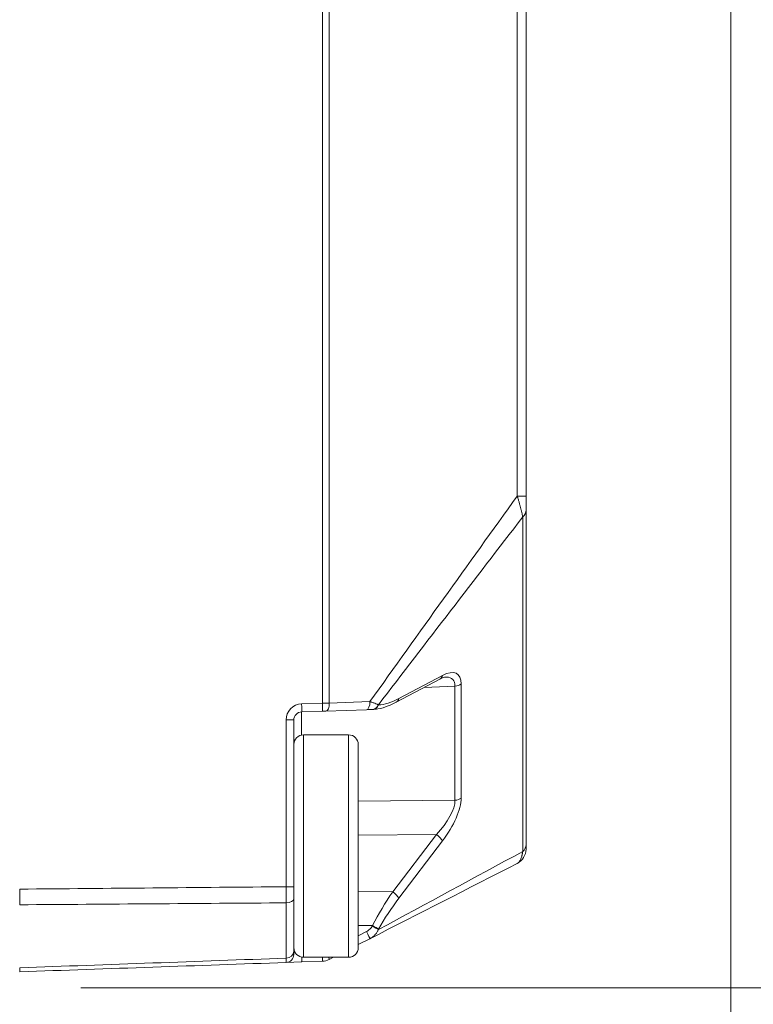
# Model space of a CAD drawing. Header units: millimetres. Extents: x 4 to 836, y 5 to 589.
# Tile 78 of 163: x 489 to 512, y 260 to 290. Entities that reach past the tile are written whole.
import ezdxf

# ---------------------------------------------------------------- set-up
doc = ezdxf.new("R2010")
doc.units = ezdxf.units.MM
doc.layers.add('1', color=7, linetype='Continuous', true_color=0xffffff)
doc.styles.add('ideas_simplex', font='simplex.shx')
doc.dimstyles.get("Standard").update_dxf_attribs({"dimtxt": 0.18, "dimasz": 0.18, "dimexe": 0.18, "dimexo": 0.0625, "dimgap": 0.09, "dimtad": 0, "dimtih": 1, "dimtoh": 1, "dimdec": 4, "dimzin": 0, "dimdsep": 46, "dimtxsty": 'Standard', "dimcen": 0.09, "dimadec": 0, "dimazin": 0, "dimtfac": 1, "dimtdec": 4, "dimtofl": 0, "dimtmove": 0, "dimatfit": 3, "dimfxl": 1, "dimtolj": 1, "dimtzin": 0, "dimarcsym": 0})

# ---------------------------------------------------------------- blocks, each defined once
blk = doc.blocks.new('_U4')
at = {"layer": '1', "color": 152, "lineweight": 13}
for p, q in [((490.695031, 260.359191), (545.68138, 260.359191)), ((397.385961, 245.904525), (545.68138, 245.904525))]:
    blk.add_line(p, q, dxfattribs=at)
at = {"layer": '1', "color": 87, "lineweight": 25}
for p, q in [((542.18138, 260.234358), (536.55638, 260.234358)), ((536.55638, 260.234358), (536.55638, 258.734358)), ((542.18138, 258.734358), (542.18138, 260.234358)), ((536.55638, 247.529358), (536.55638, 246.029358)), ((542.18138, 246.029358), (542.18138, 247.529358)), ((536.55638, 246.029358), (542.18138, 246.029358))]:
    blk.add_line(p, q, dxfattribs=at)
at = {"layer": '1', "color": 27, "lineweight": 13}
blk.add_line((543.68138, 245.904525), (543.68138, 260.359191), dxfattribs=at)
at = {"layer": '1', "color": 27, "lineweight": 18}
for points in [[(543.68138, 260.359191), (544.21036, 257.359193), (543.152399, 257.359189)], [(543.68138, 245.904525), (543.152399, 248.904523), (544.21036, 248.904527)]]:
    blk.add_solid(points, dxfattribs=at)
at = {"layer": '1', "color": 87, "linetype": 'Continuous', "lineweight": 25, "char_height": 3, "attachment_point": 7, "rotation": 90, "line_spacing_factor": 1.204819, "style": 'ideas_simplex'}
for s, insert in [('\\W1.2280;.569', (542.02788, 247.476858)), ('\\W1.2097;14,5', (534.71538, 247.476858))]:
    blk.add_mtext(s, dxfattribs=dict(at, insert=insert))

msp = doc.modelspace()

# ---------------------------------------------------------------- linework, layer by layer
at = {"layer": '1', "color": 251, "linetype": 'Continuous', "lineweight": 18}
msp.add_line((510.845, 367.712), (510.845, 239.555), dxfattribs=at)
at = {"layer": '1', "color": 143, "linetype": 'Continuous', "lineweight": 13}
for p, q in [((498.184, 269.193), (498.184, 352.526)), ((498.394, 352.522), (498.394, 269.196)), ((504.223, 275.617), (504.223, 346.101)), ((504.495, 275.617), (504.223, 275.617)), ((504.392, 264.588), (504.392, 274.968)), ((500.552, 269.335), (501.906, 270.052)), ((502.293, 269.719), (501.337, 269.68)), ((502.293, 266.18), (502.293, 269.719)), ((502.482, 269.788), (502.482, 266.249)), ((497.536, 269.17), (498.184, 269.193)), ((498.184, 269.193), (498.394, 269.196)), ((498.394, 269.196), (499.653, 269.24)), ((499.916, 269.139), (499.925, 269.139)), ((497.536, 268.92), (497.536, 268.203)), ((497.295, 268.67), (497.054, 268.67)), ((497.054, 263.499), (497.054, 268.67)), ((499.295, 266.153), (502.293, 266.18)), ((501.716, 265.117), (499.295, 265.096)), ((500.362, 263.339), (501.716, 265.117)), ((501.906, 264.922), (500.552, 263.143)), ((497.295, 263.499), (497.054, 263.499)), ((499.295, 263.345), (500.362, 263.339)), ((497.054, 261.282), (497.054, 262.998)), ((499.735, 262.292), (499.295, 262.295)), ((499.295, 261.978), (499.548, 262.108)), ((499.726, 262.276), (499.735, 262.292)), ((499.925, 262.184), (499.916, 262.168))]:
    msp.add_line(p, q, dxfattribs=at)
at = {"layer": '1', "color": 143, "linetype": 'Continuous', "lineweight": 18}
for p, q in [((504.495, 346.101), (504.495, 275.617)), ((504.495, 275.183), (504.495, 264.803)), ((500.47, 269.222), (501.824, 269.938)), ((498.184, 268.943), (497.536, 268.92)), ((498.289, 268.946), (498.184, 268.943)), ((499.548, 268.99), (498.289, 268.946)), ((499.735, 268.997), (499.726, 268.997)), ((497.295, 268.67), (497.295, 263.499)), ((497.295, 263.123), (497.295, 261.498)), ((499.653, 261.885), (499.295, 261.702)), ((497.536, 261.165), (497.054, 261.148)), ((498.184, 261.187), (497.536, 261.165)), ((498.526, 261.309), (498.394, 261.242))]:
    msp.add_line(p, q, dxfattribs=at)
at = {"layer": '1', "color": 252, "linetype": 'Continuous', "lineweight": 18}
for p, q in [((498.995, 268.209), (497.595, 268.209)), ((499.295, 263.553), (499.295, 267.909)), ((499.295, 261.609), (499.295, 263.553)), ((497.595, 261.309), (498.995, 261.309))]:
    msp.add_line(p, q, dxfattribs=at)
at = {"layer": '1', "color": 252, "linetype": 'Continuous', "lineweight": 13}
for p, q in [((497.595, 268.209), (497.595, 261.309)), ((498.995, 268.209), (498.995, 263.438)), ((498.995, 263.438), (498.995, 261.309))]:
    msp.add_line(p, q, dxfattribs=at)
at = {"layer": '1', "color": 152, "linetype": 'Continuous', "lineweight": 13}
msp.add_line((490.695, 260.359), (545.681, 260.359), dxfattribs=at)
at = {"layer": '1', "color": 143, "linetype": 'Continuous', "lineweight": 13}
msp.add_arc((497.554, 268.67), 0.5, 92, 180, dxfattribs=at)
at = {"layer": '1', "color": 143, "linetype": 'Continuous', "lineweight": 18}
for centre, radius, start, end in [((497.545, 268.67), 0.25, 92, 180), ((503.995, 264.665), 0.5, 297.0674, 360), ((497.045, 261.398), 0.25, 272, 0), ((498.166, 261.687), 0.5, 272, 297.0674)]:
    msp.add_arc(centre, radius, start, end, dxfattribs=at)
at = {"layer": '1', "color": 252, "linetype": 'Continuous', "lineweight": 18}
for centre, start, end in [((497.595, 267.909), 90, 180), ((498.995, 267.909), 0, 90), ((497.595, 261.609), 180, 270), ((498.995, 261.609), 270, 0)]:
    msp.add_arc(centre, 0.3, start, end, dxfattribs=at)
at = {"layer": '1', "color": 143, "linetype": 'Continuous', "lineweight": 13}
for centre, major_axis, ratio, start_param, end_param in [((503.995, 275.183), (0.5, 0), 0.707107, 5.628687, 6.283185), ((501.707, 270.159), (0.117, -0.221), 0.757824, 0.000017, 0.720484), ((501.496, 268.863), (0.865, 1.236), 0.383064, 5.782406, 6.925118), ((501.298, 268.971), (0.919, 0.964), 0.394251, 5.885568, 6.633062), ((502.284, 269.896), (-0.25, 0), 0.707107, 1.605703, 2.487094), ((497.528, 269.17), (0.009, -0.25), 0.034878, 0, 1.569578), ((498.175, 269.193), (0.009, -0.25), 0.034878, 0, 1.569578), ((498.28, 269.196), (0.009, -0.25), 0.454819, 0, 1.554915), ((499.54, 269.24), (-0.009, 0.25), 0.454819, 3.141593, 4.696508), ((499.718, 269.246), (-0.009, 0.25), 0.874957, 3.141593, 4.236775), ((499.726, 269.247), (-0.009, 0.25), 0.874957, 3.141593, 4.236775), ((501.441, 271.944), (1.874, 2.711), 0.3839, 3.419861, 3.777738), ((500.353, 269.443), (0.117, -0.221), 0.757824, 6.282961, 7.00367), ((501.298, 265.464), (0.917, 0.932), 0.413977, 4.747937, 5.890648), ((501.496, 265.356), (0.863, 1.209), 0.395235, 4.634614, 5.777326), ((502.284, 266.356), (-0.25, 0), 0.707107, 1.605703, 2.487094), ((501.707, 265.03), (-0.199, 0.151), 0.305106, 3.610612, 4.897808), ((503.995, 264.803), (0.5, 0), 0.707107, 5.628687, 6.283185), ((501.243, 262.282), (1.824, 2.907), 0.383985, 1.445959, 1.803836), ((500.353, 263.251), (0.199, -0.151), 0.305106, 0.46902, 1.756215), ((497.045, 263.123), (-0.25, 0), 0.501238, 1.605703, 3.141593), ((501.441, 262.174), (1.867, 2.637), 0.399466, 1.484849, 1.842726), ((499.54, 262.108), (-0.114, 0.223), 0.031081, 3.141593, 4.696508), ((499.718, 262.276), (-0.219, 0.121), 0.016898, 3.586662, 4.681844), ((499.726, 262.292), (0.219, -0.121), 0.016898, 0.44507, 1.540252), ((497.045, 261.498), (-0.25, 0), 0.865309, 1.605703, 3.141593), ((497.528, 261.414), (-0.009, 0.25), 0.034878, 3.141593, 4.300113), ((498.175, 261.437), (-0.009, 0.25), 0.034878, 3.141593, 4.17462), ((498.28, 261.464), (-0.114, 0.223), 0.031081, 3.141593, 3.926776)]:
    msp.add_ellipse(centre, major_axis=major_axis, ratio=ratio, start_param=start_param, end_param=end_param, dxfattribs=at)
at = {"layer": '1', "color": 143, "linetype": 'Continuous', "lineweight": 18}
msp.add_ellipse((501.298, 268.971), major_axis=(0.919, 0.964), ratio=0.394251, start_param=0.349877, end_param=0.387194, dxfattribs=at)
at = {"layer": '1', "color": 143, "linetype": 'Continuous', "lineweight": 13}
for points in [[(499.653, 269.24), (501.176, 271.366), (502.699, 273.492), (504.223, 275.617)], [(504.392, 274.968), (502.9, 273.025), (501.408, 271.082), (499.916, 269.139)], [(499.916, 262.168), (501.408, 262.975), (502.9, 263.782), (504.392, 264.588)], [(488.795, 263.423), (491.548, 263.447), (494.301, 263.473), (497.054, 263.499)], [(497.054, 262.998), (494.301, 262.978), (491.548, 262.958), (488.795, 262.939)], [(488.795, 260.984), (491.548, 261.083), (494.301, 261.183), (497.054, 261.282)]]:
    msp.add_open_spline(points, degree=3, dxfattribs=at)
for points, knots in [([(504.392, 274.968), (504.391, 274.97), (504.391, 274.973), (504.39, 274.978), (504.389, 274.985), (504.386, 275.004), (504.379, 275.042), (504.371, 275.078), (504.363, 275.115), (504.36, 275.128), (504.354, 275.153), (504.344, 275.192), (504.327, 275.26), (504.312, 275.317), (504.299, 275.36), (504.295, 275.375), (504.287, 275.405), (504.274, 275.449), (504.26, 275.495), (504.246, 275.54), (504.239, 275.563), (504.232, 275.586), (504.227, 275.602), (504.225, 275.61), (504.223, 275.617)], [0, 0, 0, 0, 0.015625, 0.015625, 0.03125, 0.0625, 0.125, 0.25, 0.25, 0.3125, 0.3125, 0.375, 0.5, 0.625, 0.625, 0.6875, 0.6875, 0.75, 0.875, 0.875, 0.9375, 0.96875, 0.96875, 1, 1, 1, 1]), ([(499.653, 269.24), (499.657, 269.239), (499.661, 269.238), (499.668, 269.236), (499.679, 269.232), (499.703, 269.225), (499.737, 269.213), (499.762, 269.205), (499.786, 269.196), (499.798, 269.192), (499.832, 269.179), (499.852, 269.17), (499.879, 269.158), (499.887, 269.154), (499.899, 269.148), (499.904, 269.145), (499.91, 269.143), (499.913, 269.141), (499.915, 269.14), (499.916, 269.139)], [0, 0, 0, 0, 0.03125, 0.03125, 0.0625, 0.125, 0.25, 0.375, 0.375, 0.5, 0.5, 0.75, 0.75, 0.875, 0.875, 0.9375, 0.96875, 0.96875, 1, 1, 1, 1]), ([(504.223, 264.22), (504.225, 264.221), (504.227, 264.223), (504.232, 264.225), (504.239, 264.23), (504.256, 264.242), (504.269, 264.255), (504.283, 264.27), (504.287, 264.275), (504.295, 264.286), (504.308, 264.304), (504.319, 264.325), (504.341, 264.371), (504.354, 264.406), (504.368, 264.458), (504.371, 264.469), (504.376, 264.491), (504.381, 264.514), (504.386, 264.544), (504.389, 264.566), (504.39, 264.575), (504.391, 264.582), (504.391, 264.585), (504.392, 264.588)], [0, 0, 0, 0, 0.03125, 0.03125, 0.0625, 0.125, 0.25, 0.25, 0.3125, 0.3125, 0.375, 0.5, 0.5, 0.75, 0.75, 0.8125, 0.8125, 0.875, 0.9375, 0.96875, 0.984375, 0.984375, 1, 1, 1, 1]), ([(497.054, 262.998), (497.054, 263.036), (497.054, 263.075), (497.054, 263.155), (497.054, 263.197), (497.054, 263.281), (497.054, 263.324), (497.054, 263.389), (497.054, 263.411), (497.054, 263.455), (497.054, 263.477), (497.054, 263.499)], [0, 0, 0, 0, 0.25, 0.25, 0.5, 0.5, 0.75, 0.75, 0.875, 0.875, 1, 1, 1, 1]), ([(499.548, 262.108), (499.567, 262.117), (499.584, 262.128), (499.618, 262.151), (499.634, 262.164), (499.665, 262.193), (499.679, 262.208), (499.705, 262.241), (499.716, 262.258), (499.726, 262.276)], [0, 0, 0, 0, 0.25, 0.25, 0.5, 0.5, 0.75, 0.75, 1, 1, 1, 1]), ([(499.916, 262.168), (499.913, 262.161), (499.91, 262.153), (499.903, 262.138), (499.891, 262.116), (499.879, 262.094), (499.852, 262.053), (499.832, 262.027), (499.786, 261.978), (499.762, 261.957), (499.723, 261.927), (499.71, 261.918), (499.689, 261.905), (499.682, 261.901), (499.668, 261.893), (499.661, 261.889), (499.653, 261.885)], [0, 0, 0, 0, 0.0625, 0.0625, 0.125, 0.25, 0.25, 0.5, 0.5, 0.75, 0.75, 0.875, 0.875, 0.9375, 0.9375, 1, 1, 1, 1]), ([(497.054, 261.148), (497.054, 261.148), (497.054, 261.151), (497.054, 261.159), (497.054, 261.163), (497.054, 261.171), (497.054, 261.176), (497.054, 261.193), (497.054, 261.207), (497.054, 261.241), (497.054, 261.26), (497.054, 261.282)], [0, 0, 0, 0, 0.25, 0.25, 0.375, 0.375, 0.5, 0.5, 0.75, 0.75, 1, 1, 1, 1])]:
    msp.add_open_spline(points, degree=3, knots=knots, dxfattribs=at)
at = {"layer": '1', "color": 143, "linetype": 'Continuous', "lineweight": 18}
for points, knots in [([(504.495, 275.617), (504.495, 275.578), (504.495, 275.539), (504.495, 275.481), (504.495, 275.462), (504.495, 275.424), (504.495, 275.405), (504.495, 275.349), (504.495, 275.312), (504.495, 275.26), (504.495, 275.243), (504.495, 275.212), (504.495, 275.197), (504.495, 275.183)], [0, 0, 0, 0, 0.25, 0.25, 0.375, 0.375, 0.5, 0.5, 0.75, 0.75, 0.875, 0.875, 1, 1, 1, 1]), ([(501.824, 269.938), (501.856, 269.954), (501.926, 269.989), (502.001, 270.001), (502.008, 270), (502.008, 270)], [0, 0, 0, 0, 0.353442, 0.932144, 1, 1, 1, 1]), ([(499.735, 268.997), (499.792, 268.999), (499.951, 269.016), (500.196, 269.09), (500.386, 269.177), (500.47, 269.222)], [0, 0, 0, 0, 0.234515, 0.662431, 1, 1, 1, 1]), ([(499.726, 268.997), (499.716, 268.996), (499.705, 268.996), (499.679, 268.995), (499.665, 268.994), (499.634, 268.993), (499.618, 268.993), (499.584, 268.992), (499.567, 268.991), (499.548, 268.99)], [0, 0, 0, 0, 0.25, 0.25, 0.5, 0.5, 0.75, 0.75, 1, 1, 1, 1]), ([(504.495, 264.803), (504.495, 264.789), (504.495, 264.777), (504.495, 264.754), (504.495, 264.744), (504.495, 264.717), (504.495, 264.704), (504.495, 264.688), (504.495, 264.684), (504.495, 264.677), (504.495, 264.674), (504.495, 264.667), (504.495, 264.665), (504.495, 264.665)], [0, 0, 0, 0, 0.125121, 0.125121, 0.250243, 0.250243, 0.500485, 0.500485, 0.625607, 0.625607, 0.750728, 0.750728, 1, 1, 1, 1]), ([(488.795, 262.939), (488.795, 262.976), (488.795, 263.052), (488.795, 263.131), (488.795, 263.192), (488.795, 263.213), (488.795, 263.254), (488.795, 263.275), (488.795, 263.338), (488.795, 263.38), (488.795, 263.423)], [0, 0, 0, 0, 0.25, 0.5, 0.5, 0.625, 0.625, 0.75, 0.75, 1, 1, 1, 1]), ([(497.295, 263.499), (497.295, 263.466), (497.295, 263.433), (497.295, 263.368), (497.295, 263.336), (497.295, 263.272), (497.295, 263.241), (497.295, 263.181), (497.295, 263.151), (497.295, 263.123)], [0, 0, 0, 0, 0.25, 0.25, 0.5, 0.5, 0.75, 0.75, 1, 1, 1, 1]), ([(497.295, 261.498), (497.295, 261.482), (497.295, 261.467), (497.295, 261.442), (497.295, 261.432), (497.295, 261.415), (497.295, 261.408), (497.295, 261.4), (497.295, 261.398), (497.295, 261.398)], [0, 0, 0, 0, 0.250226, 0.250226, 0.500452, 0.500452, 0.750677, 0.750677, 1, 1, 1, 1]), ([(488.795, 260.859), (488.795, 260.859), (488.795, 260.865), (488.795, 260.88), (488.795, 260.896), (488.795, 260.902), (488.795, 260.915), (488.795, 260.922), (488.795, 260.946), (488.795, 260.964), (488.795, 260.984)], [0, 0, 0, 0, 0.25, 0.5, 0.5, 0.625, 0.625, 0.75, 0.75, 1, 1, 1, 1])]:
    msp.add_open_spline(points, degree=3, knots=knots, dxfattribs=at)
for points in [[(504.223, 264.22), (502.699, 263.442), (501.176, 262.663), (499.653, 261.885)], [(497.054, 261.148), (494.301, 261.052), (491.548, 260.955), (488.795, 260.859)]]:
    msp.add_open_spline(points, degree=3, dxfattribs=at)

# ---------------------------------------------------------------- dimensions: what is measured, and where the dimension line sits
at = {"layer": '1', "color": 87, "linetype": 'Continuous', "lineweight": 25}
dim = msp.add_linear_dim(base=(543.681, 245.905), p1=(480.818, 260.359), p2=(394.886, 245.905), angle=90, text='<>\\P[\\C87;{\\H1.00x;\\Fsimplex.shx;.569\\Fsimplex.shx;}\\C87; ]', dimstyle='Standard', override={"dimtxt": 3, "dimasz": 3, "dimexe": 2, "dimexo": 2.5, "dimgap": 1.5, "dimtad": 1, "dimtih": 0, "dimtoh": 0, "dimdec": 1, "dimlfac": 1, "dimzin": 8, "dimdsep": 44, "dimlunit": 2, "dimtxsty": 'ideas_simplex', "dimsah": 1, "dimse1": 0, "dimse2": 0, "dimsd1": 0, "dimsd2": 0, "dimclrd": 27, "dimclre": 152, "dimclrt": 87, "dimtol": 0, "dimtm": -0.1, "dimtfac": 0.5, "dimtdec": 2, "dimtofl": 1, "dimtmove": 0, "dimtzin": 8, "dimlwd": 13, "dimlwe": 13}, dxfattribs=at)
dim.commit()
dim.dimension.update_dxf_attribs({"geometry": '_U4', "text_midpoint": (543.681, 253.132), "dimtype": 160})

doc.saveas('drawing.dxf')
